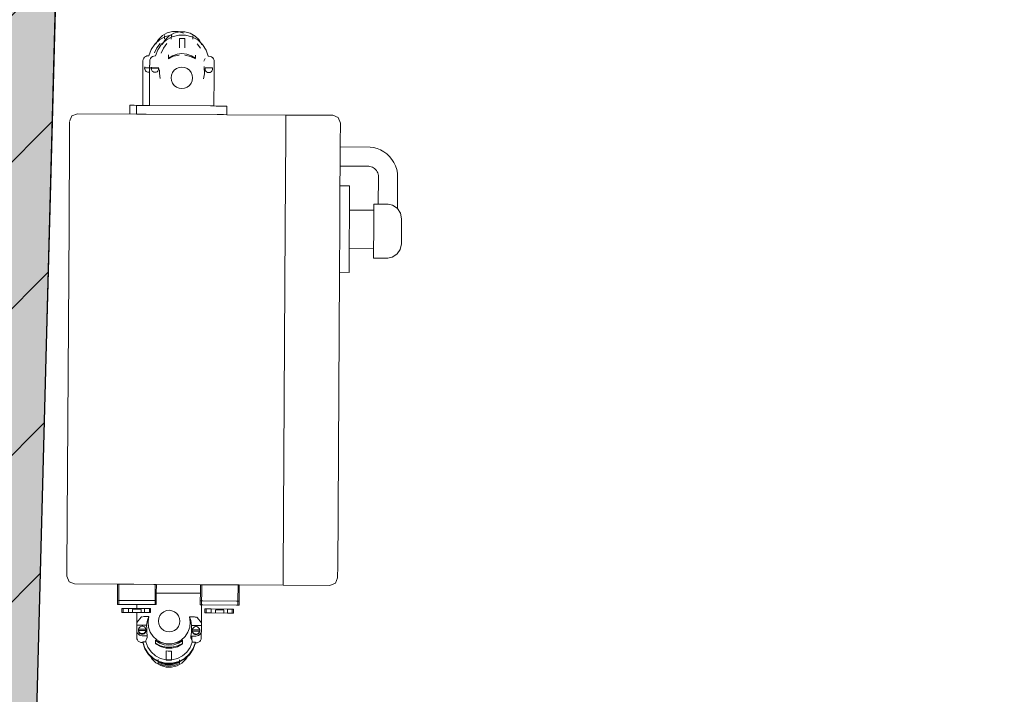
# Model space of a CAD drawing. Extents: x -6068 to 35118, y -17738 to 67348.
# Tile 100 of 243: x 1253 to 1313, y -1834 to -1792. Entities that reach past the tile are written whole.
import ezdxf

# ---------------------------------------------------------------- set-up
doc = ezdxf.new("R2010")
doc.units = 0
doc.header["$LTSCALE"] = 15
doc.linetypes.add('Continua', pattern=[0])
doc.linetypes.add('Cui_CONTINU', pattern=[0])
doc.layers.get('0').update_dxf_attribs({"linetype": 'CONTINUOUS'})
doc.layers.add('Bloc 3D - Dessin - NIVEAUX - Style par défaut', color=7, linetype='Continua', lineweight=0, true_color=0x000000)
doc.layers.add('Enveloppe - NIVEAUX - Style par défaut', color=7, linetype='Continua', lineweight=0, true_color=0x000000)
doc.layers.add('EDL_RDJ murs & cloisons', color=5, linetype='CONTINUOUS')
doc.layers.add('PIS-fond de plan', color=7, linetype='Cui_CONTINU')

# ---------------------------------------------------------------- blocks, each defined once
blk = doc.blocks.new('EDL_RDJ plan_2025 10 17')
at = {"linetype": 'Continuous', "ltscale": 0.08}
h = blk.add_hatch(dxfattribs=at)
h.set_pattern_fill('ANSI31', color=9, scale=2)
edge = h.paths.add_edge_path()
edge.add_line((1270.299, -1751.208), (1239.897, -1750.947))
edge.add_line((1239.897, -1750.947), (1239.026, -1836.865))
edge.add_line((1239.026, -1836.865), (1234.145, -1836.834))
edge.add_line((1234.145, -1836.834), (1233.604, -1836.83))
edge.add_line((1233.604, -1836.83), (1233.358, -1874.697))
edge.add_line((1233.358, -1874.697), (1238.862, -1874.733))
edge.add_arc((1333.543, -1879.049), 94.779, 177.39031, 204.32378)
edge.add_arc((1381.712, -1853.933), 149.048, 205.49473, 233.22777)
edge.add_line((1292.486, -1973.324), (1296.902, -1975.204))
edge.add_line((1296.902, -1975.204), (1301.591, -1976.227))
edge.add_line((1301.591, -1976.227), (1306.389, -1976.356))
edge.add_line((1306.389, -1976.356), (1311.418, -1975.588))
edge.add_line((1311.418, -1975.588), (1315.637, -1973.948))
edge.add_line((1315.637, -1973.948), (1319.763, -1971.495))
edge.add_line((1319.763, -1971.495), (1323.358, -1968.316))
edge.add_line((1323.358, -1968.316), (1324.962, -1966.264))
edge.add_line((1324.962, -1966.264), (1326.178, -1963.961))
edge.add_line((1326.178, -1963.961), (1326.967, -1961.479))
edge.add_line((1326.967, -1961.479), (1327.304, -1958.896))
edge.add_line((1327.304, -1958.896), (1327.179, -1956.295))
edge.add_line((1327.179, -1956.295), (1326.595, -1953.757))
edge.add_line((1326.595, -1953.757), (1325.571, -1951.362))
edge.add_line((1325.571, -1951.362), (1324.14, -1949.186))
edge.add_line((1324.14, -1949.186), (1322.346, -1947.298))
edge.add_line((1322.346, -1947.298), (1320.282, -1945.796))
edge.add_line((1320.282, -1945.796), (1317.977, -1944.7))
edge.add_line((1317.977, -1944.7), (1315.51, -1944.047))
edge.add_line((1315.51, -1944.047), (1312.964, -1943.86))
edge.add_line((1312.964, -1943.86), (1310.428, -1944.144))
edge.add_line((1310.428, -1944.144), (1307.987, -1944.892))
edge.add_line((1307.987, -1944.892), (1305.726, -1946.076))
edge.add_line((1305.726, -1946.076), (1303.722, -1947.656))
edge.add_line((1303.722, -1947.656), (1302.043, -1949.579))
edge.add_line((1302.043, -1949.579), (1301.898, -1949.471))
edge.add_line((1301.898, -1949.471), (1290.455, -1940.952))
edge.add_line((1290.455, -1940.952), (1279.263, -1927.613))
edge.add_line((1279.263, -1927.613), (1271.448, -1912.053))
edge.add_line((1271.448, -1912.053), (1269.296, -1905.099))
edge.add_line((1269.296, -1905.099), (1267.207, -1895.862))
edge.add_line((1267.207, -1895.862), (1264.097, -1874.897))
edge.add_line((1264.097, -1874.897), (1273.357, -1874.957))
edge.add_line((1273.357, -1874.957), (1273.603, -1837.089))
edge.add_line((1273.603, -1837.089), (1268.027, -1837.053))
edge.add_line((1268.027, -1837.053), (1270.303, -1751.068))
edge.add_line((1270.303, -1751.068), (1270.299, -1751.208))
at = {"layer": 'EDL_RDJ murs & cloisons', "linetype": 'Continuous', "ltscale": 0.08}
h = blk.add_hatch(color=9, dxfattribs=at)
h.dxf.hatch_style = 1
edge = h.paths.add_edge_path()
edge.add_line((1270.299, -1751.208), (1239.897, -1750.947))
edge.add_line((1239.897, -1750.947), (1239.026, -1836.865))
edge.add_line((1239.026, -1836.865), (1234.145, -1836.834))
edge.add_line((1234.145, -1836.834), (1233.604, -1836.83))
edge.add_line((1233.604, -1836.83), (1233.358, -1874.697))
edge.add_line((1233.358, -1874.697), (1238.862, -1874.733))
edge.add_arc((1333.543, -1879.049), 94.779, 177.39031, 204.32378)
edge.add_arc((1381.712, -1853.933), 149.048, 205.49473, 233.22777)
edge.add_line((1292.486, -1973.324), (1296.902, -1975.204))
edge.add_line((1296.902, -1975.204), (1301.591, -1976.227))
edge.add_line((1301.591, -1976.227), (1306.389, -1976.356))
edge.add_line((1306.389, -1976.356), (1311.418, -1975.588))
edge.add_line((1311.418, -1975.588), (1315.637, -1973.948))
edge.add_line((1315.637, -1973.948), (1319.763, -1971.495))
edge.add_line((1319.763, -1971.495), (1323.358, -1968.316))
edge.add_line((1323.358, -1968.316), (1324.962, -1966.264))
edge.add_line((1324.962, -1966.264), (1326.178, -1963.961))
edge.add_line((1326.178, -1963.961), (1326.967, -1961.479))
edge.add_line((1326.967, -1961.479), (1327.304, -1958.896))
edge.add_line((1327.304, -1958.896), (1327.179, -1956.295))
edge.add_line((1327.179, -1956.295), (1326.595, -1953.757))
edge.add_line((1326.595, -1953.757), (1325.571, -1951.362))
edge.add_line((1325.571, -1951.362), (1324.14, -1949.186))
edge.add_line((1324.14, -1949.186), (1322.346, -1947.298))
edge.add_line((1322.346, -1947.298), (1320.282, -1945.796))
edge.add_line((1320.282, -1945.796), (1317.977, -1944.7))
edge.add_line((1317.977, -1944.7), (1315.51, -1944.047))
edge.add_line((1315.51, -1944.047), (1312.964, -1943.86))
edge.add_line((1312.964, -1943.86), (1310.428, -1944.144))
edge.add_line((1310.428, -1944.144), (1307.987, -1944.892))
edge.add_line((1307.987, -1944.892), (1305.726, -1946.076))
edge.add_line((1305.726, -1946.076), (1303.722, -1947.656))
edge.add_line((1303.722, -1947.656), (1302.043, -1949.579))
edge.add_line((1302.043, -1949.579), (1301.898, -1949.471))
edge.add_line((1301.898, -1949.471), (1290.455, -1940.952))
edge.add_line((1290.455, -1940.952), (1279.263, -1927.613))
edge.add_line((1279.263, -1927.613), (1271.448, -1912.053))
edge.add_line((1271.448, -1912.053), (1269.296, -1905.099))
edge.add_line((1269.296, -1905.099), (1267.207, -1895.862))
edge.add_line((1267.207, -1895.862), (1264.097, -1874.897))
edge.add_line((1264.097, -1874.897), (1273.357, -1874.957))
edge.add_line((1273.357, -1874.957), (1273.603, -1837.089))
edge.add_line((1273.603, -1837.089), (1268.027, -1837.053))
edge.add_line((1268.027, -1837.053), (1270.303, -1751.068))
edge.add_line((1270.303, -1751.068), (1270.299, -1751.208))
at = {"layer": 'Bloc 3D - Dessin - NIVEAUX - Style par défaut', "color": 32, "linetype": 'Continua', "lineweight": 0, "ltscale": 0.1, "true_color": 0xd1591a}
for p, q in [((1275.532, -1793.558), (1275.776, -1793.323)), ((1275.776, -1793.323), (1276.073, -1793.157)), ((1275.915, -1793.305), (1275.914, -1793.38)), ((1275.914, -1793.522), (1275.915, -1793.305)), ((1276.187, -1793.337), (1275.943, -1793.572)), ((1275.972, -1793.374), (1276.369, -1793.277)), ((1276.073, -1793.157), (1276.404, -1793.073)), ((1276.484, -1793.172), (1276.187, -1793.337)), ((1276.326, -1793.319), (1276.324, -1793.536)), ((1276.326, -1793.319), (1276.325, -1793.395)), ((1276.383, -1793.388), (1276.78, -1793.291)), ((1276.404, -1793.073), (1276.745, -1793.075)), ((1276.815, -1793.087), (1276.484, -1793.172)), ((1276.745, -1793.075), (1277.075, -1793.164)), ((1276.78, -1793.291), (1277.188, -1793.294)), ((1277.156, -1793.089), (1276.815, -1793.087)), ((1277.485, -1793.178), (1277.156, -1793.089)), ((1277.188, -1793.294), (1277.584, -1793.395)), ((1277.781, -1793.347), (1277.485, -1793.178)), ((1277.641, -1793.544), (1277.642, -1793.327)), ((1278.022, -1793.585), (1277.781, -1793.347)), ((1275.311, -1793.835), (1275.087, -1794.172)), ((1275.612, -1793.564), (1275.311, -1793.835)), ((1275.358, -1793.847), (1275.532, -1793.558)), ((1275.639, -1793.8), (1275.429, -1794.067)), ((1275.497, -1794.186), (1275.722, -1793.849)), ((1275.612, -1793.564), (1275.972, -1793.374)), ((1275.722, -1793.849), (1276.023, -1793.578)), ((1275.943, -1793.572), (1275.768, -1793.861)), ((1275.839, -1794.082), (1276.05, -1793.814)), ((1276.023, -1793.578), (1276.383, -1793.388)), ((1276.815, -1794.074), (1276.818, -1793.538)), ((1276.818, -1793.538), (1276.818, -1793.503)), ((1276.818, -1793.503), (1277.147, -1793.505)), ((1277.144, -1794.076), (1277.147, -1793.54)), ((1277.147, -1793.505), (1277.147, -1793.54)), ((1277.584, -1793.395), (1277.942, -1793.589)), ((1277.912, -1793.826), (1278.119, -1794.095)), ((1277.942, -1793.589), (1278.24, -1793.865)), ((1278.193, -1793.876), (1278.022, -1793.585)), ((1278.24, -1793.865), (1278.46, -1794.204)), ((1274.92, -1794.552), (1274.835, -1794.562)), ((1274.953, -1794.552), (1274.92, -1794.552)), ((1275.087, -1794.172), (1274.953, -1794.552)), ((1275.429, -1794.067), (1275.295, -1794.379)), ((1275.364, -1794.566), (1275.497, -1794.186)), ((1275.706, -1794.393), (1275.839, -1794.082)), ((1276.146, -1794.738), (1276.147, -1794.537)), ((1276.146, -1794.701), (1276.147, -1794.549)), ((1276.4, -1794.55), (1276.146, -1794.701)), ((1276.147, -1794.549), (1276.147, -1794.507)), ((1276.147, -1794.507), (1276.147, -1794.537)), ((1276.681, -1794.457), (1276.4, -1794.55)), ((1276.46, -1794.587), (1276.802, -1794.511)), ((1276.977, -1794.426), (1276.681, -1794.457)), ((1277.273, -1794.46), (1276.977, -1794.426)), ((1277.152, -1794.514), (1277.492, -1794.594)), ((1277.553, -1794.557), (1277.273, -1794.46)), ((1277.806, -1794.517), (1277.806, -1794.559)), ((1278.46, -1794.204), (1278.588, -1794.586)), ((1274.588, -1795.114), (1274.587, -1795.293)), ((1274.589, -1794.874), (1274.588, -1795.113)), ((1274.588, -1795.113), (1274.588, -1795.114)), ((1274.601, -1794.79), (1274.589, -1794.874)), ((1274.601, -1794.79), (1274.634, -1794.712)), ((1274.687, -1794.645), (1274.634, -1794.712)), ((1274.755, -1794.594), (1274.687, -1794.645)), ((1274.835, -1794.562), (1274.755, -1794.594)), ((1274.998, -1795.128), (1274.997, -1795.307)), ((1275, -1794.888), (1274.999, -1795.127)), ((1275.012, -1794.804), (1275, -1794.888)), ((1275.012, -1794.804), (1275.045, -1794.726)), ((1275.098, -1794.66), (1275.045, -1794.726)), ((1275.098, -1794.66), (1275.166, -1794.609)), ((1275.166, -1794.609), (1275.246, -1794.577)), ((1275.331, -1794.566), (1275.246, -1794.577)), ((1275.364, -1794.566), (1275.331, -1794.566)), ((1276.146, -1794.738), (1276.46, -1794.587)), ((1277.492, -1794.594), (1277.804, -1794.748)), ((1277.805, -1794.711), (1277.553, -1794.557)), ((1277.806, -1794.559), (1277.805, -1794.711)), ((1278.309, -1794.895), (1278.385, -1794.713)), ((1278.385, -1794.713), (1278.309, -1794.895)), ((1278.622, -1794.586), (1278.588, -1794.586)), ((1278.622, -1794.586), (1278.707, -1794.598)), ((1278.707, -1794.598), (1278.786, -1794.63)), ((1278.786, -1794.63), (1278.854, -1794.682)), ((1278.854, -1794.682), (1278.905, -1794.75)), ((1278.905, -1794.75), (1278.938, -1794.828)), ((1278.938, -1794.828), (1278.949, -1794.912)), ((1278.946, -1795.331), (1278.947, -1795.152)), ((1278.947, -1795.151), (1278.949, -1794.912)), ((1274.585, -1795.617), (1274.584, -1795.778)), ((1274.585, -1795.617), (1274.587, -1795.293)), ((1274.685, -1795.307), (1274.694, -1795.235)), ((1274.687, -1795.338), (1274.685, -1795.307)), ((1274.688, -1795.293), (1275.144, -1795.296)), ((1274.693, -1795.352), (1274.716, -1795.407)), ((1274.693, -1795.384), (1274.693, -1795.368)), ((1274.693, -1795.384), (1274.713, -1795.434)), ((1274.713, -1795.434), (1274.744, -1795.478)), ((1274.744, -1795.478), (1274.785, -1795.514)), ((1274.785, -1795.514), (1274.834, -1795.539)), ((1274.834, -1795.539), (1274.887, -1795.552)), ((1274.887, -1795.552), (1274.942, -1795.552)), ((1274.942, -1795.552), (1274.995, -1795.54)), ((1274.995, -1795.631), (1274.994, -1795.793)), ((1274.995, -1795.631), (1274.997, -1795.307)), ((1275.098, -1795.352), (1275.096, -1795.322)), ((1275.098, -1795.307), (1275.554, -1795.31)), ((1275.103, -1795.382), (1275.098, -1795.352)), ((1275.099, -1795.291), (1275.104, -1795.249)), ((1275.555, -1795.294), (1275.099, -1795.291)), ((1275.123, -1795.448), (1275.103, -1795.398)), ((1275.155, -1795.493), (1275.123, -1795.448)), ((1275.196, -1795.528), (1275.155, -1795.493)), ((1275.196, -1795.528), (1275.244, -1795.553)), ((1275.244, -1795.553), (1275.298, -1795.566)), ((1275.352, -1795.567), (1275.298, -1795.566)), ((1275.406, -1795.554), (1275.352, -1795.567)), ((1275.406, -1795.554), (1275.454, -1795.53)), ((1275.454, -1795.53), (1275.496, -1795.495)), ((1275.528, -1795.451), (1275.496, -1795.495)), ((1275.528, -1795.451), (1275.549, -1795.401)), ((1275.557, -1795.311), (1275.549, -1795.369)), ((1275.555, -1795.355), (1275.549, -1795.385)), ((1275.595, -1795.637), (1275.601, -1795.42)), ((1275.634, -1795.95), (1275.595, -1795.637)), ((1276.334, -1795.733), (1276.31, -1795.903)), ((1276.4, -1795.575), (1276.334, -1795.733)), ((1276.506, -1795.439), (1276.4, -1795.575)), ((1276.643, -1795.335), (1276.506, -1795.439)), ((1276.802, -1795.27), (1276.643, -1795.335)), ((1276.972, -1795.249), (1276.802, -1795.27)), ((1277.142, -1795.273), (1276.972, -1795.249)), ((1277.301, -1795.339), (1277.142, -1795.273)), ((1277.436, -1795.445), (1277.301, -1795.339)), ((1277.54, -1795.582), (1277.436, -1795.445)), ((1277.605, -1795.741), (1277.54, -1795.582)), ((1277.626, -1795.911), (1277.605, -1795.741)), ((1278.344, -1795.654), (1278.302, -1795.966)), ((1278.342, -1795.218), (1278.341, -1795.436)), ((1278.342, -1795.218), (1278.344, -1795.654)), ((1278.394, -1795.386), (1278.387, -1795.328)), ((1278.389, -1795.376), (1278.387, -1795.346)), ((1278.389, -1795.392), (1278.404, -1795.449)), ((1278.395, -1795.285), (1278.395, -1795.301)), ((1278.84, -1795.288), (1278.395, -1795.285)), ((1278.395, -1795.301), (1278.84, -1795.304)), ((1278.404, -1795.449), (1278.434, -1795.499)), ((1278.434, -1795.499), (1278.477, -1795.541)), ((1278.477, -1795.541), (1278.528, -1795.57)), ((1278.528, -1795.57), (1278.586, -1795.586)), ((1278.586, -1795.586), (1278.645, -1795.586)), ((1278.645, -1795.586), (1278.703, -1795.571)), ((1278.703, -1795.571), (1278.755, -1795.543)), ((1278.755, -1795.543), (1278.798, -1795.502)), ((1278.798, -1795.502), (1278.828, -1795.451)), ((1278.828, -1795.451), (1278.845, -1795.395)), ((1278.847, -1795.33), (1278.84, -1795.288)), ((1278.845, -1795.379), (1278.847, -1795.348)), ((1278.847, -1795.348), (1278.847, -1795.33)), ((1278.944, -1795.655), (1278.943, -1795.817)), ((1278.946, -1795.331), (1278.944, -1795.655)), ((1274.584, -1795.778), (1274.573, -1797.592)), ((1274.994, -1795.793), (1274.984, -1797.595)), ((1276.31, -1795.903), (1276.331, -1796.074)), ((1276.331, -1796.074), (1276.396, -1796.233)), ((1276.396, -1796.233), (1276.5, -1796.37)), ((1277.431, -1796.375), (1277.536, -1796.24)), ((1277.536, -1796.24), (1277.603, -1796.081)), ((1277.603, -1796.081), (1277.626, -1795.911)), ((1278.943, -1795.817), (1278.932, -1797.618)), ((1276.5, -1796.37), (1276.636, -1796.475)), ((1276.636, -1796.475), (1276.794, -1796.542)), ((1276.794, -1796.542), (1276.964, -1796.565)), ((1276.964, -1796.565), (1277.135, -1796.544)), ((1277.135, -1796.544), (1277.294, -1796.479)), ((1277.294, -1796.479), (1277.431, -1796.375)), ((1270.241, -1798.242), (1270.574, -1798.106)), ((1270.574, -1798.106), (1274.191, -1798.128)), ((1273.78, -1798.114), (1273.783, -1797.587)), ((1273.82, -1797.588), (1273.792, -1797.587)), ((1273.864, -1797.588), (1273.82, -1797.588)), ((1273.864, -1797.588), (1273.921, -1797.588)), ((1273.921, -1797.588), (1273.988, -1797.589)), ((1273.988, -1797.589), (1274.059, -1797.589)), ((1274.059, -1797.589), (1274.319, -1797.591)), ((1274.194, -1797.602), (1274.191, -1798.116)), ((1274.191, -1798.128), (1274.395, -1798.129)), ((1274.203, -1797.602), (1274.231, -1797.602)), ((1274.231, -1797.602), (1274.275, -1797.602)), ((1274.275, -1797.602), (1274.332, -1797.602)), ((1274.332, -1797.602), (1274.399, -1797.603)), ((1274.395, -1798.129), (1274.444, -1798.13)), ((1274.399, -1797.603), (1274.47, -1797.603)), ((1274.444, -1798.13), (1274.727, -1798.131)), ((1274.47, -1797.603), (1274.73, -1797.605)), ((1274.727, -1798.131), (1274.776, -1798.132)), ((1274.73, -1797.605), (1274.779, -1797.605)), ((1274.776, -1798.132), (1279.133, -1798.158)), ((1274.779, -1797.605), (1274.984, -1797.606)), ((1274.984, -1797.606), (1278.725, -1797.629)), ((1278.751, -1797.629), (1278.775, -1797.629)), ((1278.775, -1797.629), (1278.8, -1797.629)), ((1278.8, -1797.629), (1278.932, -1797.63)), ((1278.932, -1797.63), (1279.058, -1797.631)), ((1279.058, -1797.631), (1279.083, -1797.631)), ((1279.083, -1797.631), (1279.107, -1797.631)), ((1279.107, -1797.631), (1279.132, -1797.632)), ((1279.133, -1798.158), (1279.182, -1798.158)), ((1279.136, -1797.632), (1279.186, -1797.632)), ((1279.182, -1798.158), (1279.465, -1798.16)), ((1279.186, -1797.632), (1279.311, -1797.633)), ((1279.311, -1797.633), (1279.336, -1797.633)), ((1279.336, -1797.633), (1279.446, -1797.633)), ((1279.446, -1797.633), (1279.517, -1797.634)), ((1279.465, -1798.16), (1279.515, -1798.16)), ((1279.515, -1798.16), (1279.719, -1798.162)), ((1279.517, -1797.634), (1279.584, -1797.634)), ((1279.584, -1797.634), (1279.641, -1797.635)), ((1279.641, -1797.635), (1279.685, -1797.635)), ((1279.685, -1797.635), (1279.713, -1797.635)), ((1279.722, -1797.635), (1279.719, -1798.162)), ((1279.719, -1798.162), (1283.335, -1798.183)), ((1270.101, -1798.713), (1270.1, -1798.868)), ((1270.101, -1798.573), (1270.241, -1798.242)), ((1270.101, -1798.614), (1270.101, -1798.713)), ((1283.33, -1798.995), (1283.332, -1798.668)), ((1283.332, -1798.668), (1283.334, -1798.408)), ((1283.334, -1798.408), (1283.335, -1798.241)), ((1283.335, -1798.241), (1283.334, -1798.408)), ((1283.335, -1798.241), (1283.335, -1798.183)), ((1286.204, -1798.201), (1283.335, -1798.183)), ((1286.204, -1798.201), (1286.535, -1798.34)), ((1286.671, -1798.674), (1286.535, -1798.34)), ((1286.67, -1798.714), (1286.671, -1798.674)), ((1286.67, -1798.813), (1286.67, -1798.714)), ((1270.063, -1804.967), (1270.097, -1799.316)), ((1270.097, -1799.316), (1270.098, -1799.062)), ((1270.1, -1798.868), (1270.098, -1799.062)), ((1283.294, -1805.048), (1283.328, -1799.358)), ((1283.328, -1799.358), (1283.294, -1805.048)), ((1283.328, -1799.358), (1283.33, -1798.995)), ((1286.666, -1799.416), (1286.668, -1799.163)), ((1286.668, -1799.163), (1286.669, -1798.968)), ((1286.669, -1798.968), (1286.67, -1798.813)), ((1286.662, -1800.141), (1286.666, -1799.416)), ((1286.655, -1801.308), (1286.662, -1800.141)), ((1288.495, -1800.153), (1286.662, -1800.141)), ((1288.495, -1800.153), (1288.691, -1800.177)), ((1288.913, -1800.234), (1288.691, -1800.177)), ((1288.913, -1800.234), (1289.127, -1800.318)), ((1289.328, -1800.428), (1289.127, -1800.318)), ((1289.514, -1800.563), (1289.328, -1800.428)), ((1289.514, -1800.563), (1289.681, -1800.72)), ((1289.681, -1800.72), (1289.827, -1800.898)), ((1289.827, -1800.898), (1289.949, -1801.092)), ((1289.949, -1801.092), (1290.046, -1801.3)), ((1286.647, -1802.524), (1286.655, -1801.308)), ((1288.419, -1801.319), (1286.655, -1801.308)), ((1288.419, -1801.319), (1288.474, -1801.326)), ((1288.474, -1801.326), (1288.554, -1801.346)), ((1288.63, -1801.376), (1288.554, -1801.346)), ((1288.63, -1801.376), (1288.701, -1801.415)), ((1288.701, -1801.415), (1288.767, -1801.464)), ((1288.827, -1801.52), (1288.767, -1801.464)), ((1288.879, -1801.583), (1288.827, -1801.52)), ((1288.922, -1801.652), (1288.879, -1801.583)), ((1288.922, -1801.652), (1288.957, -1801.726)), ((1288.957, -1801.726), (1288.982, -1801.804)), ((1290.046, -1801.3), (1290.116, -1801.518)), ((1290.158, -1801.744), (1290.116, -1801.518)), ((1290.17, -1801.955), (1290.158, -1801.744)), ((1288.997, -1801.884), (1288.982, -1801.804)), ((1288.993, -1803.64), (1289.003, -1801.984)), ((1289.003, -1801.984), (1288.997, -1801.884)), ((1290.17, -1801.955), (1290.158, -1803.906)), ((1286.632, -1805.068), (1286.647, -1802.524)), ((1287.235, -1802.528), (1286.647, -1802.524)), ((1287.226, -1803.999), (1287.235, -1802.528)), ((1287.212, -1806.345), (1287.226, -1803.999)), ((1288.719, -1804.008), (1287.226, -1803.999)), ((1288.718, -1804.09), (1288.716, -1804.425)), ((1288.719, -1804.008), (1288.718, -1804.09)), ((1288.72, -1803.837), (1288.719, -1804.008)), ((1288.721, -1803.683), (1288.72, -1803.837)), ((1288.721, -1803.638), (1288.721, -1803.683)), ((1288.993, -1803.64), (1288.721, -1803.638)), ((1289.599, -1803.645), (1288.993, -1803.64)), ((1289.867, -1803.707), (1289.599, -1803.645)), ((1290.145, -1803.888), (1289.867, -1803.707)), ((1290.349, -1804.184), (1290.158, -1803.906)), ((1290.419, -1804.537), (1290.349, -1804.184)), ((1288.716, -1804.425), (1288.714, -1804.818)), ((1290.418, -1804.746), (1290.417, -1804.9)), ((1290.419, -1804.629), (1290.418, -1804.746)), ((1290.419, -1804.537), (1290.419, -1804.558)), ((1290.419, -1804.558), (1290.419, -1804.629)), ((1270.063, -1804.967), (1269.936, -1825.967)), ((1283.166, -1826.16), (1283.294, -1805.048)), ((1286.615, -1807.812), (1286.632, -1805.068)), ((1288.711, -1805.244), (1288.709, -1805.673)), ((1288.714, -1804.818), (1288.711, -1805.244)), ((1290.415, -1805.279), (1290.414, -1805.477)), ((1290.416, -1805.082), (1290.415, -1805.279)), ((1290.417, -1804.9), (1290.416, -1805.082)), ((1288.709, -1805.673), (1288.706, -1806.076)), ((1290.411, -1805.95), (1290.41, -1806.031)), ((1290.412, -1805.825), (1290.411, -1805.95)), ((1290.413, -1805.663), (1290.412, -1805.825)), ((1290.414, -1805.477), (1290.413, -1805.663)), ((1287.203, -1807.816), (1287.212, -1806.345)), ((1287.212, -1806.345), (1288.704, -1806.354)), ((1288.704, -1806.425), (1288.702, -1806.697)), ((1288.706, -1806.076), (1288.704, -1806.354)), ((1288.704, -1806.354), (1288.704, -1806.425)), ((1290.141, -1806.69), (1290.335, -1806.415)), ((1290.335, -1806.415), (1290.41, -1806.063)), ((1290.41, -1806.031), (1290.41, -1806.063)), ((1288.702, -1806.697), (1288.701, -1806.873)), ((1288.701, -1806.873), (1288.701, -1806.941)), ((1288.701, -1806.941), (1289.579, -1806.945)), ((1289.579, -1806.945), (1289.848, -1806.886)), ((1289.848, -1806.886), (1290.128, -1806.709)), ((1290.128, -1806.709), (1290.141, -1806.69)), ((1286.505, -1826.067), (1286.615, -1807.812)), ((1286.615, -1807.812), (1287.203, -1807.816)), ((1269.934, -1826.283), (1269.933, -1826.382)), ((1269.933, -1826.382), (1269.933, -1826.422)), ((1270.069, -1826.756), (1269.933, -1826.422)), ((1269.935, -1826.128), (1269.934, -1826.283)), ((1269.935, -1826.128), (1269.936, -1825.967)), ((1283.163, -1826.748), (1283.164, -1826.488)), ((1283.164, -1826.488), (1283.166, -1826.16)), ((1286.502, -1826.523), (1286.503, -1826.483)), ((1286.503, -1826.383), (1286.504, -1826.228)), ((1286.503, -1826.483), (1286.503, -1826.383)), ((1286.504, -1826.228), (1286.505, -1826.067)), ((1270.069, -1826.756), (1270.4, -1826.895)), ((1270.4, -1826.895), (1273.033, -1826.911)), ((1273.033, -1826.911), (1273.027, -1827.898)), ((1273.033, -1826.911), (1273.114, -1826.912)), ((1273.114, -1826.912), (1273.108, -1827.899)), ((1273.114, -1826.912), (1273.186, -1826.912)), ((1273.186, -1826.912), (1273.439, -1826.914)), ((1273.439, -1826.914), (1273.643, -1826.915)), ((1273.643, -1826.915), (1273.693, -1826.915)), ((1273.693, -1826.915), (1273.976, -1826.917)), ((1273.976, -1826.917), (1274.025, -1826.917)), ((1274.025, -1826.917), (1275.254, -1826.925)), ((1275.254, -1826.925), (1275.335, -1826.925)), ((1275.332, -1827.452), (1275.335, -1826.925)), ((1275.335, -1826.925), (1275.407, -1826.926)), ((1275.403, -1827.452), (1275.407, -1826.926)), ((1275.407, -1826.926), (1278.104, -1826.942)), ((1278.104, -1826.942), (1278.101, -1827.468)), ((1278.104, -1826.942), (1278.185, -1826.942)), ((1278.185, -1826.942), (1278.182, -1827.469)), ((1278.185, -1826.942), (1278.257, -1826.943)), ((1278.257, -1826.943), (1278.382, -1826.944)), ((1278.382, -1826.944), (1278.431, -1826.944)), ((1278.431, -1826.944), (1278.714, -1826.946)), ((1278.714, -1826.946), (1278.763, -1826.946)), ((1278.763, -1826.946), (1278.967, -1826.947)), ((1278.967, -1826.947), (1280.325, -1826.955)), ((1280.325, -1826.955), (1280.406, -1826.956)), ((1280.4, -1827.943), (1280.406, -1826.956)), ((1280.406, -1826.956), (1280.478, -1826.956)), ((1280.472, -1827.943), (1280.478, -1826.956)), ((1280.478, -1826.956), (1283.161, -1826.972)), ((1283.161, -1826.972), (1283.162, -1826.915)), ((1286.03, -1826.99), (1283.161, -1826.972)), ((1283.162, -1826.915), (1283.163, -1826.748)), ((1286.03, -1826.99), (1286.363, -1826.854)), ((1286.363, -1826.854), (1286.502, -1826.523)), ((1275.329, -1827.912), (1275.332, -1827.452)), ((1275.401, -1827.913), (1275.403, -1827.452)), ((1275.403, -1827.452), (1278.101, -1827.468)), ((1278.101, -1827.468), (1278.099, -1827.929)), ((1278.182, -1827.469), (1278.179, -1827.929)), ((1273.027, -1827.898), (1273.026, -1828.145)), ((1273.026, -1828.145), (1273.106, -1828.146)), ((1273.027, -1827.898), (1273.108, -1827.899)), ((1273.108, -1827.899), (1273.106, -1828.146)), ((1273.106, -1828.146), (1273.178, -1828.146)), ((1273.108, -1827.899), (1273.18, -1827.899)), ((1273.178, -1828.146), (1274.221, -1828.152)), ((1273.18, -1827.899), (1274.223, -1827.906)), ((1274.221, -1828.152), (1274.22, -1828.399)), ((1274.221, -1828.152), (1275.247, -1828.159)), ((1274.223, -1827.906), (1275.248, -1827.912)), ((1275.247, -1828.159), (1275.327, -1828.159)), ((1275.248, -1827.912), (1275.329, -1827.912)), ((1275.327, -1828.159), (1275.329, -1827.912)), ((1275.327, -1828.159), (1275.399, -1828.159)), ((1275.329, -1827.912), (1275.401, -1827.913)), ((1275.399, -1828.159), (1275.401, -1827.913)), ((1278.099, -1827.929), (1278.097, -1828.176)), ((1278.097, -1828.176), (1278.17, -1828.176)), ((1278.099, -1827.929), (1278.172, -1827.929)), ((1278.164, -1829.283), (1278.17, -1828.176)), ((1278.179, -1827.929), (1278.177, -1828.176)), ((1278.177, -1828.176), (1278.249, -1828.177)), ((1278.179, -1827.929), (1278.251, -1827.93)), ((1278.249, -1828.177), (1280.318, -1828.189)), ((1278.251, -1827.93), (1280.319, -1827.942)), ((1280.318, -1828.189), (1280.398, -1828.19)), ((1280.319, -1827.942), (1280.4, -1827.943)), ((1280.398, -1828.19), (1280.4, -1827.943)), ((1280.398, -1828.19), (1280.47, -1828.19)), ((1280.4, -1827.943), (1280.472, -1827.943)), ((1280.47, -1828.19), (1280.472, -1827.943)), ((1273.303, -1828.394), (1273.301, -1828.64)), ((1273.301, -1828.64), (1273.38, -1828.641)), ((1273.381, -1828.394), (1273.303, -1828.394)), ((1273.383, -1828.394), (1273.382, -1828.641)), ((1273.382, -1828.641), (1273.46, -1828.641)), ((1273.461, -1828.394), (1273.383, -1828.394)), ((1273.46, -1828.641), (1273.694, -1828.643)), ((1273.695, -1828.396), (1273.461, -1828.394)), ((1273.695, -1828.396), (1273.694, -1828.643)), ((1273.694, -1828.643), (1274.219, -1828.646)), ((1274.22, -1828.399), (1273.695, -1828.396)), ((1273.955, -1828.552), (1273.954, -1828.576)), ((1273.954, -1828.576), (1273.954, -1828.599)), ((1273.954, -1828.618), (1273.954, -1828.631)), ((1273.954, -1828.64), (1274.219, -1828.641)), ((1274.22, -1828.448), (1273.955, -1828.446)), ((1273.955, -1828.464), (1273.955, -1828.481)), ((1273.955, -1828.502), (1273.955, -1828.526)), ((1273.955, -1828.526), (1273.955, -1828.552)), ((1274.219, -1828.646), (1274.215, -1829.259)), ((1274.219, -1828.641), (1274.472, -1828.643)), ((1274.219, -1828.646), (1274.681, -1828.649)), ((1274.682, -1828.402), (1274.22, -1828.399)), ((1274.473, -1828.449), (1274.22, -1828.448)), ((1274.472, -1828.602), (1274.473, -1828.58)), ((1274.472, -1828.634), (1274.472, -1828.621)), ((1274.473, -1828.484), (1274.473, -1828.467)), ((1274.473, -1828.505), (1274.473, -1828.484)), ((1274.473, -1828.555), (1274.473, -1828.53)), ((1274.473, -1828.58), (1274.473, -1828.555)), ((1274.55, -1828.904), (1274.589, -1828.899)), ((1274.589, -1828.899), (1274.55, -1828.904)), ((1274.633, -1828.897), (1274.589, -1828.899)), ((1274.68, -1828.896), (1274.633, -1828.897)), ((1274.68, -1828.896), (1274.945, -1828.898)), ((1274.681, -1828.649), (1274.682, -1828.402)), ((1274.681, -1828.649), (1274.88, -1828.65)), ((1274.881, -1828.403), (1274.682, -1828.402)), ((1274.945, -1828.898), (1274.856, -1829.11)), ((1274.88, -1828.65), (1274.982, -1828.65)), ((1274.984, -1828.404), (1274.881, -1828.403)), ((1274.945, -1828.898), (1274.897, -1829.215)), ((1274.897, -1829.215), (1274.945, -1828.898)), ((1274.952, -1828.65), (1275.054, -1828.651)), ((1275.056, -1828.404), (1274.953, -1828.404)), ((1274.982, -1828.65), (1274.984, -1828.404)), ((1275.054, -1828.651), (1275.056, -1828.404)), ((1275.555, -1828.994), (1275.622, -1828.836)), ((1275.622, -1828.836), (1275.727, -1828.7)), ((1275.727, -1828.7), (1275.864, -1828.596)), ((1275.864, -1828.596), (1276.023, -1828.531)), ((1276.023, -1828.531), (1276.194, -1828.51)), ((1276.194, -1828.51), (1276.364, -1828.533)), ((1276.364, -1828.533), (1276.522, -1828.6)), ((1276.522, -1828.6), (1276.658, -1828.705)), ((1276.658, -1828.705), (1276.762, -1828.842)), ((1276.762, -1828.842), (1276.827, -1829.001)), ((1278.374, -1828.424), (1278.372, -1828.671)), ((1278.372, -1828.671), (1278.451, -1828.671)), ((1278.452, -1828.425), (1278.374, -1828.424)), ((1278.454, -1828.425), (1278.453, -1828.671)), ((1278.453, -1828.671), (1278.531, -1828.672)), ((1278.532, -1828.425), (1278.454, -1828.425)), ((1278.531, -1828.672), (1278.765, -1828.673)), ((1278.766, -1828.427), (1278.532, -1828.425)), ((1278.766, -1828.427), (1278.765, -1828.673)), ((1278.765, -1828.673), (1279.752, -1828.679)), ((1279.753, -1828.433), (1278.766, -1828.427)), ((1279.026, -1828.582), (1279.025, -1828.607)), ((1279.025, -1828.607), (1279.025, -1828.63)), ((1279.025, -1828.648), (1279.025, -1828.662)), ((1279.025, -1828.671), (1279.543, -1828.674)), ((1279.544, -1828.48), (1279.026, -1828.477)), ((1279.026, -1828.494), (1279.026, -1828.511)), ((1279.026, -1828.533), (1279.026, -1828.557)), ((1279.026, -1828.557), (1279.026, -1828.582)), ((1279.543, -1828.633), (1279.544, -1828.61)), ((1279.543, -1828.665), (1279.543, -1828.651)), ((1279.544, -1828.515), (1279.544, -1828.497)), ((1279.544, -1828.536), (1279.544, -1828.515)), ((1279.544, -1828.585), (1279.544, -1828.56)), ((1279.544, -1828.61), (1279.544, -1828.585)), ((1279.752, -1828.679), (1279.753, -1828.433)), ((1279.752, -1828.679), (1279.951, -1828.68)), ((1279.952, -1828.434), (1279.753, -1828.433)), ((1279.951, -1828.68), (1280.053, -1828.681)), ((1280.055, -1828.434), (1279.952, -1828.434)), ((1280.023, -1828.681), (1280.125, -1828.682)), ((1280.127, -1828.435), (1280.024, -1828.434)), ((1280.053, -1828.681), (1280.055, -1828.434)), ((1280.125, -1828.682), (1280.127, -1828.435)), ((1274.214, -1829.42), (1274.212, -1829.744)), ((1274.215, -1829.259), (1274.214, -1829.42)), ((1274.214, -1829.42), (1274.854, -1829.424)), ((1274.484, -1828.925), (1274.215, -1829.259)), ((1274.462, -1829.501), (1274.413, -1829.526)), ((1274.515, -1829.489), (1274.462, -1829.501)), ((1274.484, -1828.925), (1274.496, -1828.917)), ((1274.519, -1828.91), (1274.496, -1828.917)), ((1274.57, -1829.489), (1274.515, -1829.489)), ((1274.623, -1829.502), (1274.57, -1829.489)), ((1274.672, -1829.527), (1274.623, -1829.502)), ((1274.856, -1829.11), (1274.814, -1829.422)), ((1274.817, -1829.639), (1274.814, -1829.422)), ((1274.926, -1829.535), (1274.897, -1829.215)), ((1275.532, -1829.164), (1275.555, -1828.994)), ((1275.553, -1829.334), (1275.532, -1829.164)), ((1275.618, -1829.494), (1275.553, -1829.334)), ((1275.722, -1829.631), (1275.618, -1829.494)), ((1276.758, -1829.501), (1276.652, -1829.636)), ((1276.824, -1829.342), (1276.758, -1829.501)), ((1276.848, -1829.172), (1276.824, -1829.342)), ((1276.827, -1829.001), (1276.848, -1829.172)), ((1277.437, -1828.913), (1277.578, -1828.913)), ((1277.437, -1828.913), (1277.482, -1829.231)), ((1277.524, -1829.126), (1277.437, -1828.913)), ((1277.482, -1829.231), (1277.449, -1829.551)), ((1277.524, -1829.126), (1277.563, -1829.438)), ((1277.555, -1829.873), (1277.563, -1829.438)), ((1277.575, -1829.44), (1278.163, -1829.444)), ((1277.578, -1828.913), (1277.703, -1828.914)), ((1277.703, -1828.914), (1277.749, -1828.915)), ((1277.749, -1828.915), (1277.793, -1828.919)), ((1277.793, -1828.919), (1277.832, -1828.924)), ((1277.832, -1828.924), (1277.864, -1828.93)), ((1277.886, -1828.937), (1277.898, -1828.945)), ((1277.898, -1828.945), (1278.164, -1829.283)), ((1278.161, -1829.768), (1278.163, -1829.444)), ((1278.163, -1829.444), (1278.164, -1829.283)), ((1274.211, -1829.924), (1274.209, -1830.163)), ((1274.211, -1829.924), (1274.212, -1829.744)), ((1274.212, -1829.744), (1274.223, -1829.828)), ((1274.223, -1829.828), (1274.255, -1829.907)), ((1274.255, -1829.907), (1274.307, -1829.974)), ((1274.307, -1829.974), (1274.375, -1830.026)), ((1274.313, -1829.7), (1274.311, -1829.731)), ((1274.319, -1829.671), (1274.313, -1829.7)), ((1274.769, -1829.748), (1274.313, -1829.745)), ((1274.329, -1829.802), (1274.313, -1829.745)), ((1274.341, -1829.858), (1274.318, -1829.804)), ((1274.339, -1829.605), (1274.319, -1829.655)), ((1274.319, -1829.655), (1274.764, -1829.657)), ((1274.764, -1829.657), (1274.319, -1829.655)), ((1274.329, -1829.802), (1274.359, -1829.853)), ((1274.371, -1829.561), (1274.339, -1829.605)), ((1274.377, -1829.906), (1274.341, -1829.858)), ((1274.359, -1829.853), (1274.401, -1829.894)), ((1274.413, -1829.526), (1274.371, -1829.561)), ((1274.375, -1830.026), (1274.454, -1830.059)), ((1274.425, -1829.942), (1274.377, -1829.906)), ((1274.401, -1829.894), (1274.452, -1829.924)), ((1274.48, -1829.965), (1274.425, -1829.942)), ((1274.51, -1829.939), (1274.452, -1829.924)), ((1274.454, -1830.059), (1274.539, -1830.07)), ((1274.48, -1829.965), (1274.54, -1829.973)), ((1274.57, -1829.939), (1274.51, -1829.939)), ((1274.539, -1830.07), (1274.85, -1830.072)), ((1274.54, -1829.973), (1274.599, -1829.966)), ((1274.627, -1829.925), (1274.57, -1829.939)), ((1274.599, -1829.966), (1274.655, -1829.943)), ((1274.679, -1829.896), (1274.627, -1829.925)), ((1274.655, -1829.943), (1274.703, -1829.908)), ((1274.713, -1829.563), (1274.672, -1829.527)), ((1274.722, -1829.855), (1274.679, -1829.896)), ((1274.703, -1829.908), (1274.74, -1829.861)), ((1274.744, -1829.607), (1274.713, -1829.563)), ((1274.752, -1829.804), (1274.722, -1829.855)), ((1274.74, -1829.861), (1274.763, -1829.806)), ((1274.764, -1829.657), (1274.744, -1829.607)), ((1274.769, -1829.748), (1274.752, -1829.804)), ((1274.763, -1829.806), (1274.771, -1829.748)), ((1274.77, -1829.703), (1274.764, -1829.673)), ((1274.771, -1829.734), (1274.77, -1829.703)), ((1274.817, -1829.639), (1274.816, -1829.857)), ((1274.816, -1829.857), (1274.85, -1830.072)), ((1274.85, -1830.072), (1274.849, -1830.18)), ((1275.031, -1829.839), (1274.926, -1829.535)), ((1275.205, -1830.107), (1275.031, -1829.839)), ((1275.857, -1829.736), (1275.722, -1829.631)), ((1276.016, -1829.803), (1275.857, -1829.736)), ((1276.186, -1829.826), (1276.016, -1829.803)), ((1276.356, -1829.805), (1276.186, -1829.826)), ((1276.515, -1829.74), (1276.356, -1829.805)), ((1276.652, -1829.636), (1276.515, -1829.74)), ((1277.341, -1829.853), (1277.163, -1830.119)), ((1277.449, -1829.551), (1277.341, -1829.853)), ((1277.518, -1830.197), (1277.519, -1830.088)), ((1277.519, -1830.088), (1277.555, -1829.873)), ((1277.571, -1830.089), (1277.519, -1830.088)), ((1277.57, -1830.3), (1277.571, -1830.089)), ((1277.83, -1830.09), (1277.571, -1830.089)), ((1277.601, -1829.747), (1277.603, -1829.777)), ((1277.609, -1829.823), (1277.601, -1829.765)), ((1277.603, -1829.777), (1277.609, -1829.807)), ((1277.62, -1829.644), (1277.604, -1829.7)), ((1278.06, -1829.703), (1277.604, -1829.7)), ((1277.604, -1829.7), (1278.06, -1829.703)), ((1277.609, -1829.791), (1277.629, -1829.841)), ((1278.054, -1829.794), (1277.609, -1829.791)), ((1277.629, -1829.841), (1277.609, -1829.791)), ((1277.651, -1829.594), (1277.62, -1829.644)), ((1277.66, -1829.885), (1277.629, -1829.841)), ((1277.668, -1829.925), (1277.631, -1829.878)), ((1277.694, -1829.553), (1277.651, -1829.594)), ((1277.701, -1829.921), (1277.66, -1829.885)), ((1277.715, -1829.962), (1277.668, -1829.925)), ((1277.746, -1829.524), (1277.694, -1829.553)), ((1277.75, -1829.946), (1277.701, -1829.921)), ((1277.701, -1829.921), (1277.75, -1829.946)), ((1277.771, -1829.985), (1277.715, -1829.962)), ((1277.803, -1829.509), (1277.746, -1829.524)), ((1277.803, -1829.959), (1277.75, -1829.946)), ((1277.83, -1829.993), (1277.771, -1829.985)), ((1277.863, -1829.509), (1277.803, -1829.509)), ((1277.858, -1829.96), (1277.803, -1829.959)), ((1277.89, -1829.986), (1277.83, -1829.993)), ((1277.915, -1830.08), (1277.83, -1830.09)), ((1277.911, -1829.947), (1277.858, -1829.96)), ((1277.92, -1829.525), (1277.863, -1829.509)), ((1277.946, -1829.963), (1277.89, -1829.986)), ((1277.96, -1829.923), (1277.911, -1829.947)), ((1277.994, -1830.048), (1277.915, -1830.08)), ((1277.972, -1829.554), (1277.92, -1829.525)), ((1277.993, -1829.927), (1277.946, -1829.963)), ((1278.001, -1829.888), (1277.96, -1829.923)), ((1278.014, -1829.596), (1277.972, -1829.554)), ((1278.03, -1829.881), (1277.993, -1829.927)), ((1277.994, -1830.048), (1278.063, -1829.997)), ((1278.063, -1829.997), (1277.994, -1830.048)), ((1278.033, -1829.844), (1278.001, -1829.888)), ((1278.044, -1829.646), (1278.014, -1829.596)), ((1278.054, -1829.826), (1278.03, -1829.881)), ((1278.054, -1829.794), (1278.033, -1829.844)), ((1278.06, -1829.703), (1278.044, -1829.646)), ((1278.06, -1829.719), (1278.06, -1829.703)), ((1278.06, -1829.78), (1278.062, -1829.749)), ((1278.062, -1829.749), (1278.062, -1829.767)), ((1278.115, -1829.93), (1278.063, -1829.997)), ((1278.149, -1829.852), (1278.115, -1829.93)), ((1278.161, -1829.768), (1278.149, -1829.852)), ((1278.158, -1830.187), (1278.159, -1829.948)), ((1278.159, -1829.947), (1278.161, -1829.768)), ((1274.209, -1830.163), (1274.22, -1830.247)), ((1274.22, -1830.247), (1274.253, -1830.325)), ((1274.253, -1830.325), (1274.304, -1830.393)), ((1274.304, -1830.393), (1274.372, -1830.445)), ((1274.372, -1830.445), (1274.451, -1830.478)), ((1274.451, -1830.478), (1274.536, -1830.489)), ((1274.536, -1830.489), (1274.57, -1830.489)), ((1274.57, -1830.444), (1274.698, -1830.826)), ((1274.57, -1830.489), (1274.57, -1830.444)), ((1274.57, -1830.444), (1274.772, -1830.445)), ((1274.57, -1830.489), (1274.698, -1830.872)), ((1274.772, -1830.445), (1274.773, -1830.362)), ((1274.772, -1830.445), (1274.891, -1830.771)), ((1274.811, -1830.27), (1274.773, -1830.362)), ((1274.773, -1830.362), (1274.811, -1830.27)), ((1274.849, -1830.18), (1274.811, -1830.27)), ((1275.438, -1830.324), (1275.205, -1830.107)), ((1275.354, -1830.328), (1275.352, -1830.528)), ((1275.352, -1830.516), (1275.353, -1830.364)), ((1275.352, -1830.558), (1275.352, -1830.516)), ((1275.665, -1830.682), (1275.352, -1830.528)), ((1275.66, -1830.731), (1275.352, -1830.558)), ((1275.353, -1830.364), (1275.605, -1830.518)), ((1275.666, -1830.481), (1275.354, -1830.328)), ((1275.717, -1830.478), (1275.438, -1830.324)), ((1275.605, -1830.518), (1275.885, -1830.615)), ((1276.005, -1830.762), (1275.665, -1830.682)), ((1276.006, -1830.562), (1275.666, -1830.481)), ((1276.023, -1830.557), (1275.717, -1830.478)), ((1275.885, -1830.615), (1276.181, -1830.649)), ((1276.34, -1830.559), (1276.023, -1830.557)), ((1276.181, -1830.649), (1276.477, -1830.618)), ((1276.647, -1830.483), (1276.34, -1830.559)), ((1276.697, -1830.688), (1276.355, -1830.764)), ((1276.698, -1830.488), (1276.356, -1830.564)), ((1276.477, -1830.618), (1276.758, -1830.525)), ((1276.927, -1830.333), (1276.647, -1830.483)), ((1277.011, -1830.538), (1276.697, -1830.688)), ((1277.012, -1830.338), (1276.698, -1830.488)), ((1277.011, -1830.568), (1276.701, -1830.738)), ((1276.758, -1830.525), (1277.012, -1830.374)), ((1277.163, -1830.119), (1276.927, -1830.333)), ((1277.011, -1830.538), (1277.012, -1830.338)), ((1277.012, -1830.374), (1277.011, -1830.526)), ((1277.011, -1830.526), (1277.011, -1830.568)), ((1277.469, -1830.787), (1277.592, -1830.462)), ((1277.518, -1830.197), (1277.592, -1830.38)), ((1277.592, -1830.38), (1277.592, -1830.462)), ((1277.592, -1830.462), (1277.794, -1830.463)), ((1277.661, -1830.844), (1277.794, -1830.463)), ((1277.661, -1830.889), (1277.794, -1830.509)), ((1277.794, -1830.509), (1277.827, -1830.509)), ((1277.827, -1830.509), (1277.912, -1830.499)), ((1277.912, -1830.499), (1277.992, -1830.467)), ((1277.992, -1830.467), (1278.06, -1830.416)), ((1278.06, -1830.416), (1278.113, -1830.349)), ((1278.113, -1830.349), (1278.146, -1830.271)), ((1278.146, -1830.271), (1278.158, -1830.187)), ((1274.698, -1830.826), (1274.919, -1831.165)), ((1274.698, -1830.872), (1274.918, -1831.211)), ((1274.891, -1830.771), (1275.087, -1831.06)), ((1274.918, -1831.211), (1275.216, -1831.486)), ((1274.919, -1831.165), (1275.217, -1831.44)), ((1274.965, -1831.199), (1275.136, -1831.49)), ((1275.087, -1831.06), (1275.348, -1831.293)), ((1275.348, -1831.293), (1275.658, -1831.458)), ((1276.002, -1830.822), (1275.66, -1830.731)), ((1276.002, -1830.822), (1276.357, -1830.824)), ((1276.355, -1830.764), (1276.005, -1830.762)), ((1276.014, -1830.999), (1276.011, -1831.535)), ((1276.014, -1830.999), (1276.124, -1831.008)), ((1276.124, -1831.008), (1276.234, -1831.009)), ((1276.234, -1831.009), (1276.343, -1831.001)), ((1276.34, -1831.537), (1276.343, -1831.001)), ((1276.357, -1830.824), (1276.701, -1830.738)), ((1276.701, -1830.738), (1276.357, -1830.824)), ((1276.694, -1831.464), (1277.006, -1831.303)), ((1277.006, -1831.303), (1277.27, -1831.073)), ((1277.135, -1831.452), (1277.437, -1831.18)), ((1277.135, -1831.497), (1277.436, -1831.226)), ((1277.215, -1831.503), (1277.39, -1831.214)), ((1277.27, -1831.073), (1277.469, -1830.787)), ((1277.436, -1831.226), (1277.661, -1830.889)), ((1277.437, -1831.18), (1277.661, -1830.844)), ((1275.136, -1831.49), (1275.377, -1831.729)), ((1275.216, -1831.486), (1275.574, -1831.68)), ((1275.217, -1831.44), (1275.575, -1831.634)), ((1275.377, -1831.729), (1275.673, -1831.897)), ((1275.516, -1831.748), (1275.517, -1831.531)), ((1275.833, -1831.88), (1275.516, -1831.748)), ((1275.517, -1831.673), (1275.766, -1831.791)), ((1275.766, -1831.791), (1275.517, -1831.673)), ((1275.574, -1831.68), (1275.97, -1831.782)), ((1275.575, -1831.634), (1275.97, -1831.736)), ((1275.658, -1831.458), (1275.999, -1831.544)), ((1275.673, -1831.897), (1276.002, -1831.986)), ((1276.035, -1831.853), (1275.766, -1831.791)), ((1276.173, -1831.926), (1275.833, -1831.88)), ((1275.97, -1831.736), (1276.379, -1831.738)), ((1275.97, -1831.782), (1276.378, -1831.784)), ((1276.011, -1831.535), (1276.34, -1831.537)), ((1276.011, -1831.535), (1276.011, -1831.57)), ((1276.011, -1831.57), (1276.34, -1831.572)), ((1276.312, -1831.854), (1276.035, -1831.853)), ((1276.514, -1831.884), (1276.173, -1831.926)), ((1276.312, -1831.854), (1276.582, -1831.796)), ((1276.34, -1831.572), (1276.34, -1831.537)), ((1276.343, -1831.988), (1276.674, -1831.904)), ((1276.352, -1831.546), (1276.694, -1831.464)), ((1276.378, -1831.784), (1276.775, -1831.687)), ((1276.379, -1831.738), (1276.775, -1831.642)), ((1276.832, -1831.756), (1276.514, -1831.884)), ((1276.833, -1831.681), (1276.582, -1831.796)), ((1276.674, -1831.904), (1276.971, -1831.738)), ((1276.775, -1831.642), (1277.135, -1831.452)), ((1276.775, -1831.687), (1277.135, -1831.497)), ((1276.834, -1831.539), (1276.832, -1831.756)), ((1276.971, -1831.738), (1277.215, -1831.503)), ((1276.002, -1831.986), (1276.343, -1831.988))]:
    blk.add_line(p, q, dxfattribs=at)
at = {"layer": 'EDL_RDJ murs & cloisons', "linetype": 'Continuous', "ltscale": 0.08}
blk.add_lwpolyline([(1269.296, -1905.099), (1267.207, -1895.862), (1264.097, -1874.897), (1273.357, -1874.957), (1273.603, -1837.089), (1268.027, -1837.053), (1270.303, -1751.068), (1270.299, -1751.208), (1239.897, -1750.947), (1239.026, -1836.865), (1234.145, -1836.834), (1233.604, -1836.83), (1233.358, -1874.697), (1238.862, -1874.733, 0.118063), (1247.177, -1918.087, 0.121602)], format="xyb", dxfattribs=at)
at = {"layer": 'Enveloppe - NIVEAUX - Style par défaut', "color": 18, "linetype": 'Continua', "lineweight": 20, "ltscale": 0.1, "true_color": 0x000000}
blk.add_line((1268.027, -1837.053), (1270.299, -1751.208), dxfattribs=at)

msp = doc.modelspace()

# ---------------------------------------------------------------- block references
at = {"layer": 'PIS-fond de plan'}
msp.add_blockref('EDL_RDJ plan_2025 10 17', (-14.326, 0), dxfattribs=at)

doc.saveas('drawing.dxf')
